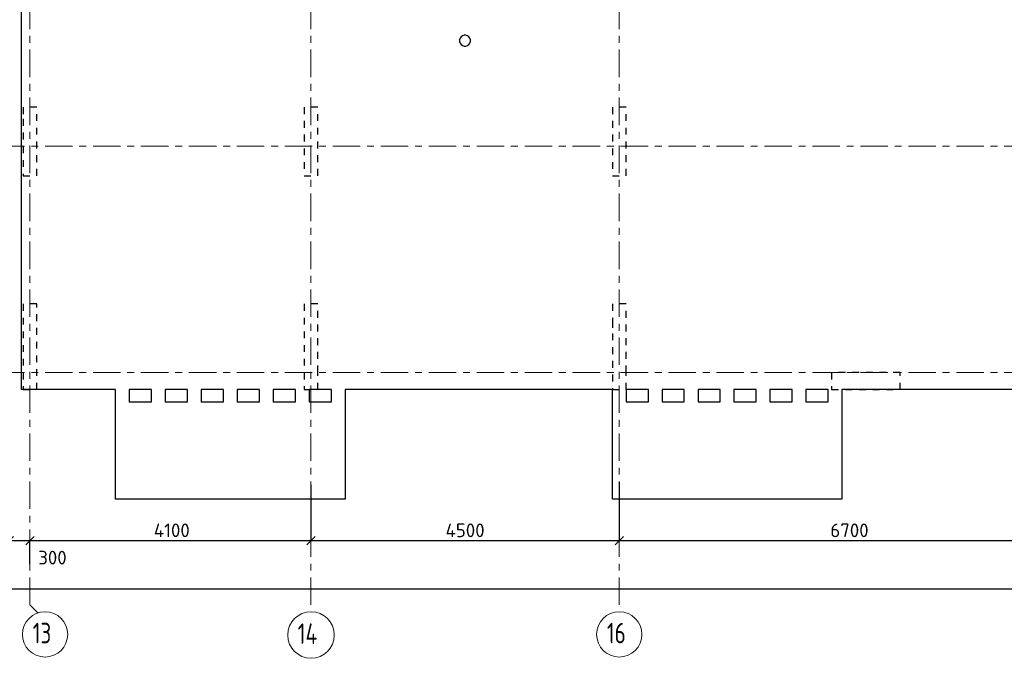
# Model space of a CAD drawing. Header units: metres. Extents: x -38 to 97, y -15 to 21.
# Tile 8 of 233: x 33 to 47, y -4 to 5. Entities that reach past the tile are written whole.
import ezdxf

# ---------------------------------------------------------------- set-up
doc = ezdxf.new("R2010")
doc.units = ezdxf.units.M
doc.header["$PDMODE"] = 65
for name, pattern in [('______11', [0.5, 0.4, -0.05, 0, -0.05]), ('______2', [0.0405, 0.03, -0.0105]), ('______5', [1.1, 0.8, -0.1, 0.1, -0.1])]:
    doc.linetypes.add(name, pattern=pattern)
for name, color, linetype, lineweight in [('XR$2$Осевая линия (1)', 7, '______5', 13), ('XR$2$Размерная линия (1)', 7, 'Continuous', 13), ('XR$5$Перекрытие (1)', 7, 'Continuous', 35)]:
    doc.layers.add(name, color=color, linetype=linetype, lineweight=lineweight)
doc.layers.add('XR$7$Стена_ бетон несущ.', color=7, linetype='Continuous', lineweight=70, true_color=0xb4b496)
doc.styles.add('ISOCPEUR', font='txt')
doc.dimstyles.new('DIMSTYLE_3', dxfattribs={"dimtxt": 0.2, "dimasz": 0.2, "dimexe": 0, "dimexo": 0, "dimgap": 0.1, "dimtad": 2, "dimdec": 0, "dimlfac": 1000, "dimrnd": 5, "dimzin": 12, "dimdsep": 46, "dimtxsty": 'ISOCPEUR', "dimblk1": 'ALL_ML_STRICH', "dimblk2": 'ALL_ML_STRICH', "dimsah": 1, "dimcen": 0, "dimclrd": 7, "dimclre": 256, "dimclrt": 7, "dimadec": 0, "dimazin": 0, "dimtfac": 1, "dimtdec": 0, "dimtix": 1, "dimtmove": 2, "dimatfit": 3, "dimfxl": 0, "dimtzin": 0, "dimlwd": 0, "dimlwe": -3, "dimarcsym": 0})
doc.dimstyles.new('DIMSTYLE_4', dxfattribs={"dimtxt": 0.2, "dimasz": 0.2, "dimexe": 0, "dimexo": 0, "dimgap": 0.1, "dimtad": 0, "dimdec": 0, "dimlfac": 1000, "dimrnd": 5, "dimzin": 12, "dimdsep": 46, "dimtxsty": 'ISOCPEUR', "dimblk1": 'ALL_ML_STRICH', "dimblk2": 'ALL_ML_STRICH', "dimsah": 1, "dimcen": 0, "dimclrd": 7, "dimclre": 256, "dimclrt": 7, "dimadec": 0, "dimazin": 0, "dimtfac": 1, "dimtdec": 0, "dimtix": 1, "dimtmove": 2, "dimatfit": 3, "dimfxl": 0, "dimtvp": 1.2, "dimtzin": 0, "dimlwd": 0, "dimlwe": -3, "dimarcsym": 0})

# ---------------------------------------------------------------- blocks, each defined once
blk = doc.blocks.new('ALL_ML_STRICH')
at = {"color": 0, "linetype": 'ByBlock', "lineweight": -2}
for p, q in [((-1, 0), (0.5, 0)), ((-0.3, -0.3), (0.3, 0.3)), ((0, -0.5), (0, 0.5))]:
    blk.add_line(p, q, dxfattribs=at)
blk = doc.blocks.new('*D12')
at = {"layer": 'DEFPOINTS', "color": 7, "linetype": 'Continuous', "lineweight": 13, "transparency": 33554687}
for p in [(0.5, -3.103), (0.5, -3.156), (61.6, -3.14)]:
    blk.add_point(p, dxfattribs=at)
at = {"layer": 'XR$2$Размерная линия (1)', "color": 9, "linetype": 'Continuous', "lineweight": -2, "true_color": 0xc7c7c7, "transparency": 33554687}
for p, q in [((0.5, -3.123), (0.5, -3.156)), ((61.6, -3.156), (61.6, -3.156))]:
    blk.add_line(p, q, dxfattribs=at)
at = {"layer": 'XR$2$Размерная линия (1)', "color": 7, "linetype": 'Continuous', "lineweight": -2, "transparency": 33554687}
blk.add_line((0.5, -3.156), (61.6, -3.156), dxfattribs=at)
at = {"layer": 'XR$2$Размерная линия (1)', "color": 7, "linetype": 'Continuous', "lineweight": 13, "transparency": 33554687, "xscale": 0.2, "yscale": 0.2, "zscale": 0.2, "rotation": 180}
blk.add_blockref('ALL_ML_STRICH', (0.5, -3.156), dxfattribs=at)
at = {"layer": 'XR$2$Размерная линия (1)', "color": 7, "linetype": 'Continuous', "lineweight": 13, "transparency": 33554687, "xscale": 0.2, "yscale": 0.2, "zscale": 0.2}
blk.add_blockref('ALL_ML_STRICH', (61.6, -3.156), dxfattribs=at)
at = {"layer": 'XR$2$Размерная линия (1)', "color": 7, "linetype": 'Continuous', "lineweight": 13, "transparency": 33554687, "insert": (31.1, -3.006), "char_height": 0.2, "width": 1, "attachment_point": 5, "style": 'ISOCPEUR'}
blk.add_mtext('\\A1;{61100}', dxfattribs=at)
blk = doc.blocks.new('*D20')
at = {"layer": 'DEFPOINTS', "color": 7, "linetype": 'Continuous', "lineweight": 13, "transparency": 33554687}
for p in [(32.55, -2.452), (32.55, -2.802), (32.85, -2.818)]:
    blk.add_point(p, dxfattribs=at)
at = {"layer": 'XR$2$Размерная линия (1)', "color": 9, "linetype": 'Continuous', "lineweight": -2, "true_color": 0xc7c7c7, "transparency": 33554687}
for p, q in [((32.55, -2.782), (32.55, -2.452)), ((32.85, -2.798), (32.85, -2.452))]:
    blk.add_line(p, q, dxfattribs=at)
at = {"layer": 'XR$2$Размерная линия (1)', "color": 7, "linetype": 'Continuous', "lineweight": -2, "transparency": 33554687}
blk.add_line((32.55, -2.452), (32.85, -2.452), dxfattribs=at)
at = {"layer": 'XR$2$Размерная линия (1)', "color": 7, "linetype": 'Continuous', "lineweight": 13, "transparency": 33554687, "xscale": 0.2, "yscale": 0.2, "zscale": 0.2, "rotation": 180}
blk.add_blockref('ALL_ML_STRICH', (32.55, -2.452), dxfattribs=at)
at = {"layer": 'XR$2$Размерная линия (1)', "color": 7, "linetype": 'Continuous', "lineweight": 13, "transparency": 33554687, "xscale": 0.2, "yscale": 0.2, "zscale": 0.2}
blk.add_blockref('ALL_ML_STRICH', (32.85, -2.452), dxfattribs=at)
at = {"layer": 'XR$2$Размерная линия (1)', "color": 7, "linetype": 'Continuous', "lineweight": 13, "transparency": 33554687, "insert": (33.178, -2.7), "char_height": 0.2, "width": 0.6, "attachment_point": 5, "style": 'ISOCPEUR'}
blk.add_mtext('\\A1;{300}', dxfattribs=at)
blk = doc.blocks.new('*D21')
at = {"layer": 'DEFPOINTS', "color": 7, "linetype": 'Continuous', "lineweight": 13, "transparency": 33554687}
for p in [(36.95, -1.617), (32.85, -2.452), (32.85, -2.818)]:
    blk.add_point(p, dxfattribs=at)
at = {"layer": 'XR$2$Размерная линия (1)', "color": 9, "linetype": 'Continuous', "lineweight": -2, "true_color": 0xc7c7c7, "transparency": 33554687}
for p, q in [((36.95, -1.637), (36.95, -2.452)), ((32.85, -2.798), (32.85, -2.452))]:
    blk.add_line(p, q, dxfattribs=at)
at = {"layer": 'XR$2$Размерная линия (1)', "color": 7, "linetype": 'Continuous', "lineweight": -2, "transparency": 33554687}
blk.add_line((32.85, -2.452), (36.95, -2.452), dxfattribs=at)
at = {"layer": 'XR$2$Размерная линия (1)', "color": 7, "linetype": 'Continuous', "lineweight": 13, "transparency": 33554687, "xscale": 0.2, "yscale": 0.2, "zscale": 0.2, "rotation": 180}
blk.add_blockref('ALL_ML_STRICH', (32.85, -2.452), dxfattribs=at)
at = {"layer": 'XR$2$Размерная линия (1)', "color": 7, "linetype": 'Continuous', "lineweight": 13, "transparency": 33554687, "xscale": 0.2, "yscale": 0.2, "zscale": 0.2}
blk.add_blockref('ALL_ML_STRICH', (36.95, -2.452), dxfattribs=at)
at = {"layer": 'XR$2$Размерная линия (1)', "color": 7, "linetype": 'Continuous', "lineweight": 13, "transparency": 33554687, "insert": (34.92, -2.302), "char_height": 0.2, "width": 0.8, "attachment_point": 5, "style": 'ISOCPEUR'}
blk.add_mtext('\\A1;{4100}', dxfattribs=at)
blk = doc.blocks.new('*D22')
at = {"layer": 'DEFPOINTS', "color": 7, "linetype": 'Continuous', "lineweight": 13, "transparency": 33554687}
for p in [(41.45, -1.575), (36.95, -1.617), (36.95, -2.452)]:
    blk.add_point(p, dxfattribs=at)
at = {"layer": 'XR$2$Размерная линия (1)', "color": 9, "linetype": 'Continuous', "lineweight": -2, "true_color": 0xc7c7c7, "transparency": 33554687}
for p, q in [((36.95, -1.637), (36.95, -2.452)), ((41.45, -1.595), (41.45, -2.452))]:
    blk.add_line(p, q, dxfattribs=at)
at = {"layer": 'XR$2$Размерная линия (1)', "color": 7, "linetype": 'Continuous', "lineweight": -2, "transparency": 33554687}
blk.add_line((36.95, -2.452), (41.45, -2.452), dxfattribs=at)
at = {"layer": 'XR$2$Размерная линия (1)', "color": 7, "linetype": 'Continuous', "lineweight": 13, "transparency": 33554687, "xscale": 0.2, "yscale": 0.2, "zscale": 0.2, "rotation": 180}
blk.add_blockref('ALL_ML_STRICH', (36.95, -2.452), dxfattribs=at)
at = {"layer": 'XR$2$Размерная линия (1)', "color": 7, "linetype": 'Continuous', "lineweight": 13, "transparency": 33554687, "xscale": 0.2, "yscale": 0.2, "zscale": 0.2}
blk.add_blockref('ALL_ML_STRICH', (41.45, -2.452), dxfattribs=at)
at = {"layer": 'XR$2$Размерная линия (1)', "color": 7, "linetype": 'Continuous', "lineweight": 13, "transparency": 33554687, "insert": (39.2, -2.302), "char_height": 0.2, "width": 0.8, "attachment_point": 5, "style": 'ISOCPEUR'}
blk.add_mtext('\\A1;{4500}', dxfattribs=at)
blk = doc.blocks.new('*D23')
at = {"layer": 'DEFPOINTS', "color": 7, "linetype": 'Continuous', "lineweight": 13, "transparency": 33554687}
for p in [(41.45, -1.575), (48.15, -1.606), (41.45, -2.452)]:
    blk.add_point(p, dxfattribs=at)
at = {"layer": 'XR$2$Размерная линия (1)', "color": 9, "linetype": 'Continuous', "lineweight": -2, "true_color": 0xc7c7c7, "transparency": 33554687}
for p, q in [((41.45, -1.595), (41.45, -2.452)), ((48.15, -1.626), (48.15, -2.452))]:
    blk.add_line(p, q, dxfattribs=at)
at = {"layer": 'XR$2$Размерная линия (1)', "color": 7, "linetype": 'Continuous', "lineweight": -2, "transparency": 33554687}
blk.add_line((41.45, -2.452), (48.15, -2.452), dxfattribs=at)
at = {"layer": 'XR$2$Размерная линия (1)', "color": 7, "linetype": 'Continuous', "lineweight": 13, "transparency": 33554687, "xscale": 0.2, "yscale": 0.2, "zscale": 0.2, "rotation": 180}
blk.add_blockref('ALL_ML_STRICH', (41.45, -2.452), dxfattribs=at)
at = {"layer": 'XR$2$Размерная линия (1)', "color": 7, "linetype": 'Continuous', "lineweight": 13, "transparency": 33554687, "xscale": 0.2, "yscale": 0.2, "zscale": 0.2}
blk.add_blockref('ALL_ML_STRICH', (48.15, -2.452), dxfattribs=at)
at = {"layer": 'XR$2$Размерная линия (1)', "color": 7, "linetype": 'Continuous', "lineweight": 13, "transparency": 33554687, "insert": (44.81, -2.302), "char_height": 0.2, "width": 0.8, "attachment_point": 5, "style": 'ISOCPEUR'}
blk.add_mtext('\\A1;{6700}', dxfattribs=at)

msp = doc.modelspace()

# ---------------------------------------------------------------- linework, layer by layer
at = {"layer": 'XR$2$Осевая линия (1)', "color": 253, "linetype": '______11', "lineweight": 13, "true_color": 0xa0a0a0, "transparency": 33554687}
for p, q in [((32.85, -3.39), (32.85, 19.78)), ((36.95, -3.39), (36.95, 8.76)), ((41.45, -3.39), (41.45, 8.13)), ((-2.63, 3.3), (62.6, 3.3)), ((-2.63, 0), (62.6, 0)), ((32.85, -3.39), (32.9702, -3.5102))]:
    msp.add_line(p, q, dxfattribs=at)
at = {"layer": 'XR$2$Осевая линия (1)', "color": 7, "linetype": 'Continuous', "lineweight": 13, "transparency": 33554687}
for centre, radius in [((33.0704, -3.8199), 0.3304), ((36.9521, -3.8291), 0.3396), ((41.4504, -3.8199), 0.3304)]:
    msp.add_circle(centre, radius, dxfattribs=at)
at = {"layer": 'XR$5$Перекрытие (1)', "color": 7, "linetype": 'Continuous', "lineweight": 25, "transparency": 33554687}
for p, q in [((32.725, -0.2498), (32.725, 16.6502)), ((39.141, 4.897), (39.1262, 4.8766)), ((39.1614, 4.9118), (39.141, 4.897)), ((39.1854, 4.9196), (39.1614, 4.9118)), ((39.2106, 4.9196), (39.1854, 4.9196)), ((39.2346, 4.9118), (39.2106, 4.9196)), ((39.2551, 4.897), (39.2346, 4.9118)), ((39.2699, 4.8766), (39.2551, 4.897)), ((39.1262, 4.8766), (39.1184, 4.8526)), ((39.1184, 4.8526), (39.1184, 4.8273)), ((39.1184, 4.8273), (39.1262, 4.8033)), ((39.1262, 4.8033), (39.141, 4.7829)), ((39.141, 4.7829), (39.1614, 4.7681)), ((39.1614, 4.7681), (39.1854, 4.7603)), ((39.1854, 4.7603), (39.2106, 4.7603)), ((39.2106, 4.7603), (39.2346, 4.7681)), ((39.2346, 4.7681), (39.2551, 4.7829)), ((39.2551, 4.7829), (39.2699, 4.8033)), ((39.2777, 4.8526), (39.2699, 4.8766)), ((39.2699, 4.8033), (39.2777, 4.8273)), ((39.2777, 4.8273), (39.2777, 4.8526)), ((34.1, -0.2498), (32.725, -0.2498)), ((34.1, -0.4298), (34.1, -0.2498)), ((34.3, -0.2498), (34.3, -0.4298)), ((34.625, -0.2498), (34.3, -0.2498)), ((34.625, -0.4298), (34.625, -0.2498)), ((34.825, -0.2498), (34.825, -0.4298)), ((35.15, -0.2498), (34.825, -0.2498)), ((35.15, -0.4298), (35.15, -0.2498)), ((35.675, -0.2498), (35.35, -0.2498)), ((35.35, -0.2498), (35.35, -0.4298)), ((35.675, -0.4298), (35.675, -0.2498)), ((36.2, -0.2498), (35.875, -0.2498)), ((35.875, -0.2498), (35.875, -0.4298)), ((36.2, -0.4298), (36.2, -0.2498)), ((36.725, -0.2498), (36.4, -0.2498)), ((36.4, -0.2498), (36.4, -0.4298)), ((36.725, -0.4298), (36.725, -0.2498)), ((36.925, -0.2498), (36.925, -0.4298)), ((37.25, -0.2498), (36.925, -0.2498)), ((37.25, -0.4298), (37.25, -0.2498)), ((41.35, -0.2498), (37.45, -0.2498)), ((37.45, -0.2498), (37.45, -0.4298)), ((41.35, -0.4298), (41.35, -0.2498)), ((41.55, -0.2498), (41.55, -0.4298)), ((41.875, -0.2498), (41.55, -0.2498)), ((41.875, -0.4298), (41.875, -0.2498)), ((42.4, -0.2498), (42.075, -0.2498)), ((42.075, -0.2498), (42.075, -0.4298)), ((42.4, -0.4298), (42.4, -0.2498)), ((42.925, -0.2498), (42.6, -0.2498)), ((42.6, -0.2498), (42.6, -0.4298)), ((42.925, -0.4298), (42.925, -0.2498)), ((43.125, -0.2498), (43.125, -0.4298)), ((43.45, -0.2498), (43.125, -0.2498)), ((43.45, -0.4298), (43.45, -0.2498)), ((43.65, -0.2498), (43.65, -0.4298)), ((43.975, -0.2498), (43.65, -0.2498)), ((43.975, -0.4298), (43.975, -0.2498)), ((44.175, -0.2498), (44.175, -0.4298)), ((44.5, -0.2498), (44.175, -0.2498)), ((44.5, -0.4298), (44.5, -0.2498)), ((48.05, -0.2498), (44.7, -0.2498)), ((44.7, -0.2498), (44.7, -0.4298)), ((34.1, -1.8498), (34.1, -0.4298)), ((34.3, -0.4298), (34.625, -0.4298)), ((34.825, -0.4298), (35.15, -0.4298)), ((35.35, -0.4298), (35.675, -0.4298)), ((35.875, -0.4298), (36.2, -0.4298)), ((36.4, -0.4298), (36.725, -0.4298)), ((36.925, -0.4298), (37.25, -0.4298)), ((37.45, -0.4298), (37.45, -1.8498)), ((41.35, -1.8498), (41.35, -0.4298)), ((41.55, -0.4298), (41.875, -0.4298)), ((42.075, -0.4298), (42.4, -0.4298)), ((42.6, -0.4298), (42.925, -0.4298)), ((43.125, -0.4298), (43.45, -0.4298)), ((43.65, -0.4298), (43.975, -0.4298)), ((44.175, -0.4298), (44.5, -0.4298)), ((44.7, -0.4298), (44.7, -1.8498)), ((37.45, -1.8498), (34.1, -1.8498)), ((44.7, -1.8498), (41.35, -1.8498))]:
    msp.add_line(p, q, dxfattribs=at)
at = {"layer": 'XR$7$Стена_ бетон несущ.', "color": 253, "linetype": '______2', "lineweight": -3, "true_color": 0xa0a0a0, "transparency": 33554687}
for p, q in [((32.95, 3.87), (32.75, 3.87)), ((32.75, 3.87), (32.75, 3.7)), ((32.95, 2.87), (32.95, 3.87)), ((37.05, 3.87), (36.85, 3.87)), ((36.85, 3.87), (36.85, 2.87)), ((37.05, 2.87), (37.05, 3.87)), ((41.55, 3.87), (41.35, 3.87)), ((41.35, 3.87), (41.35, 2.87)), ((41.55, 2.87), (41.55, 3.87)), ((32.75, 3.7), (32.75, 3.7)), ((32.75, 3.7), (32.75, 2.87)), ((32.75, 2.87), (32.95, 2.87)), ((36.85, 2.87), (37.05, 2.87)), ((41.35, 2.87), (41.55, 2.87)), ((32.95, 1), (32.75, 1)), ((32.75, 1), (32.75, -0.25)), ((32.95, -0.25), (32.95, 1)), ((37.05, 1), (36.85, 1)), ((36.85, 1), (36.85, 0)), ((37.05, 0), (37.05, 1)), ((41.55, 1), (41.35, 1)), ((41.35, 1), (41.35, 0.75)), ((41.55, 0), (41.55, 1)), ((41.35, 0.75), (41.35, 0.57)), ((41.35, 0.57), (41.35, -0.25)), ((36.85, 0), (36.85, -0.25)), ((37.05, -0.25), (37.05, 0)), ((41.55, -0.25), (41.55, 0)), ((45.55, 0), (44.55, 0)), ((44.55, 0), (44.55, -0.25)), ((45.55, -0.25), (45.55, 0)), ((32.75, -0.25), (32.95, -0.25)), ((36.85, -0.25), (37.05, -0.25)), ((41.35, -0.25), (41.55, -0.25)), ((44.55, -0.25), (45.55, -0.25))]:
    msp.add_line(p, q, dxfattribs=at)

# ---------------------------------------------------------------- texts
at = {"layer": 'XR$2$Осевая линия (1)', "color": 7, "linetype": 'Continuous', "lineweight": 13, "transparency": 33554687, "char_height": 0.3, "attachment_point": 7, "style": 'ISOCPEUR'}
for s, insert, width in [('\\W0.75;13', (32.8904, -3.9504), 0.472281), ('\\W0.76;14', (36.7571, -3.9596), 0.504562), ('\\W0.75;16', (41.2704, -3.9504), 0.472281)]:
    msp.add_mtext(s, dxfattribs=dict(at, insert=insert, width=width))

# ---------------------------------------------------------------- dimensions: what is measured, and where the dimension line sits
at = {"layer": 'XR$2$Размерная линия (1)', "color": 7, "linetype": 'Continuous', "lineweight": 13, "transparency": 33554687}
for base, p1, p2, dimstyle, picture, middle in [((41.45, -2.452), (36.95, -1.6372), (41.45, -1.5948), 'DIMSTYLE_3', '*D22', (39.2, -2.302)), ((48.15, -2.452), (41.45, -1.5948), (48.15, -1.6259), 'DIMSTYLE_3', '*D23', (44.81, -2.302)), ((36.95, -2.452), (32.85, -2.7982), (36.95, -1.6372), 'DIMSTYLE_3', '*D21', (34.92, -2.302)), ((32.85, -2.452), (32.55, -2.7816), (32.85, -2.7982), 'DIMSTYLE_4', '*D20', (33.1784, -2.6996)), ((61.6, -3.1563), (0.5, -3.1233), (61.6, -3.1563), 'DIMSTYLE_3', '*D12', (31.1, -3.0063))]:
    dim = msp.add_linear_dim(base=base, p1=p1, p2=p2, dimstyle=dimstyle, override={"dimpost": '<>', "dimclrd": 7, "dimclre": 9, "dimclrt": 7, "dimlwd": 0, "dimlwe": 65533}, dxfattribs=at)
    dim.commit()
    dim.dimension.update_dxf_attribs({"geometry": picture, "text_midpoint": middle, "dimtype": 160})

doc.saveas('drawing.dxf')
